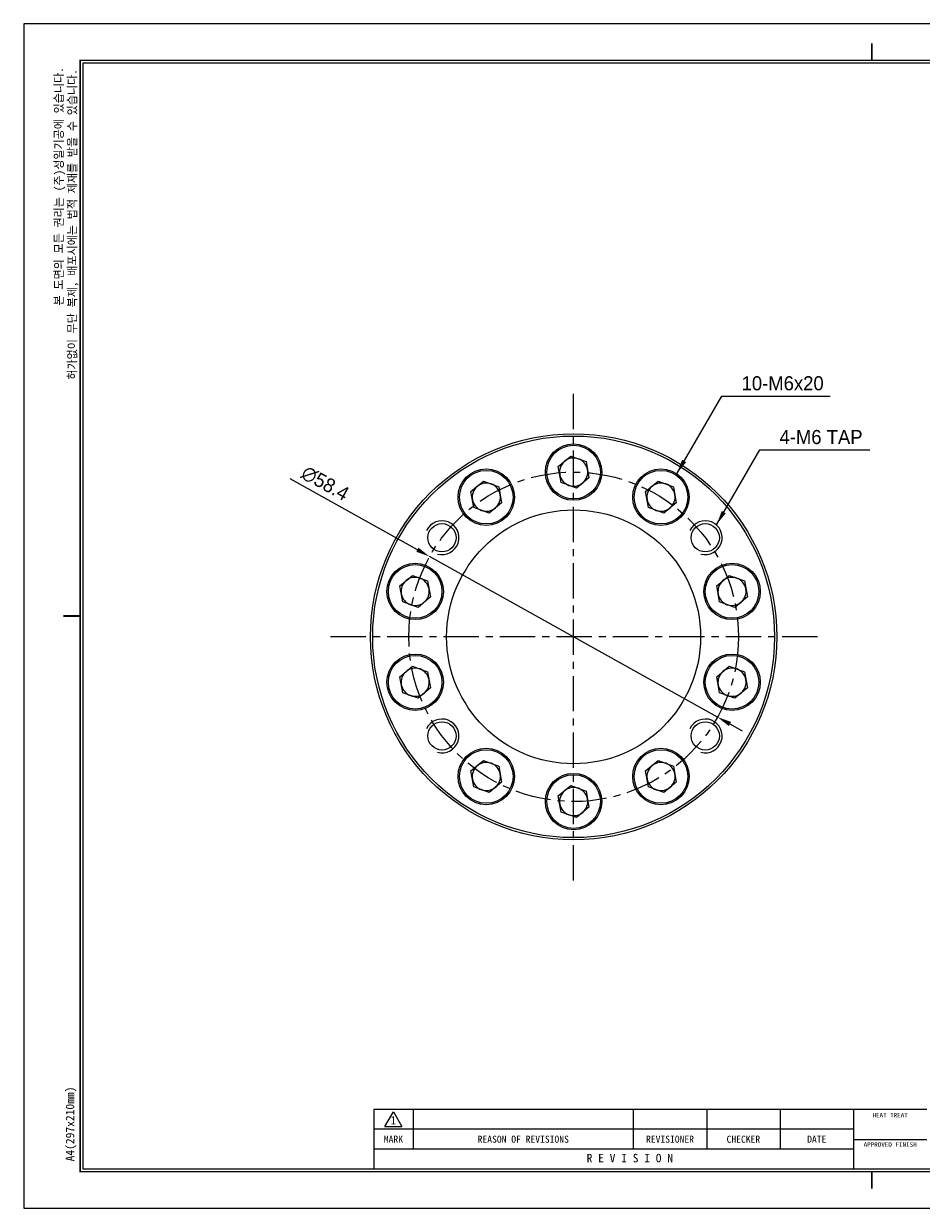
# Model space of a CAD drawing. Header units: millimetres. Extents: x -363 to 1072, y 1435 to 2763.
# Tile 9 of 15: x 193 to 352, y 2553 to 2763. Entities that reach past the tile are written whole.
import ezdxf
from ezdxf.enums import TextEntityAlignment as Align

# ---------------------------------------------------------------- set-up
doc = ezdxf.new("R2010")
doc.units = ezdxf.units.MM
doc.header["$LTSCALE"] = 5
doc.linetypes.add('CENTER', pattern=[2, 1.25, -0.25, 0.25, -0.25])
for name, color, linetype in [('D', 7, 'Continuous'), ('가는실선', 1, 'Continuous'), ('외형선', 3, 'Continuous'), ('중심선', 1, 'CENTER'), ('탭표시', 5, 'Continuous')]:
    doc.layers.add(name, color=color, linetype=linetype)
doc.styles.add('H', font='txt')
doc.styles.add('치수문자', font='gulim.ttc')
doc.dimstyles.new('1', dxfattribs={"dimtxt": 2.5, "dimasz": 2.5, "dimexe": 1, "dimexo": 1, "dimgap": 1, "dimtad": 1, "dimdec": 3, "dimdsep": 46, "dimtxsty": '치수문자', "dimcen": 2.5, "dimclrd": 5, "dimclre": 5, "dimazin": 2, "dimtfac": 1, "dimtdec": 3, "dimtmove": 0, "dimatfit": 3, "dimfxl": 1, "dimtzin": 0, "dimarcsym": 0})

# ---------------------------------------------------------------- blocks, each defined once
blk = doc.blocks.new('A4도각')
at = {"layer": 'D', "color": 1}
for p, q in [((64, 14.51), (65.5, 17.1)), ((65.5, 17.1), (67, 14.51)), ((64, 14.51), (67, 14.51))]:
    blk.add_line(p, q, dxfattribs=at)
at = {"layer": '가는실선'}
for p, q in [((69, 17.5), (69, 10.5)), ((108, 17.5), (108, 10.5)), ((121, 17.5), (121, 10.5)), ((134, 17.5), (134, 10.5)), ((147, 14), (62, 14)), ((147, 12.2), (160, 12.2))]:
    blk.add_line(p, q, dxfattribs=at)
at = {"layer": '외형선'}
for p, q in [((160, 17.5), (62, 17.5)), ((62, 17.5), (62, 7)), ((147, 17.5), (147, 7)), ((147, 10.5), (62, 10.5))]:
    blk.add_line(p, q, dxfattribs=at)
at = {"layer": '외형선', "color": 0}
blk.add_lwpolyline([(297, 210), (0, 210), (0, 0), (297, 0)], close=True, dxfattribs=at)
at = {"layer": '외형선', "const_width": 0.3}
for points in [[(150.25, 203.5), (150.25, 206.5)], [(10, 105), (7, 105)], [(150.25, 6.5), (150.25, 3.5)]]:
    blk.add_lwpolyline(points, dxfattribs=at)
at = {"layer": '외형선', "const_width": 0.25}
blk.add_lwpolyline([(290.5, 6.5), (290.5, 203.5), (10, 203.5), (10, 6.5)], close=True, dxfattribs=at)
at = {"layer": '외형선'}
blk.add_lwpolyline([(290, 7), (290, 203), (10.5, 203), (10.5, 7)], close=True, dxfattribs=at)
at = {"color": 3}
for s, height, p in [('HEAT TREAT', 0.8, (153.5, 16.5)), ('1', 1.5, (65.5, 15.61)), ('MARK', 1.25, (65.5, 12.25)), ('REASON OF REVISIONS', 1.25, (88.5, 12.25)), ('REVISIONER', 1.25, (114.5, 12.25)), ('CHECKER', 1.25, (127.5, 12.25)), ('DATE', 1.25, (140.5, 12.25)), ('APPROVED FINISH', 0.8, (153.5, 11.3)), ('R E V I S I O N', 1.5, (107.38, 8.9))]:
    blk.add_text(s, height=height, dxfattribs=at).set_placement(p, align=Align.MIDDLE_CENTER)
at = {"color": 3, "char_height": 1.5, "attachment_point": 5, "rotation": 90, "style": 'H'}
for s, insert in [('본 도면의 모든 권리는 (주)성일기공에 있습니다.', (6.42, 181.18)), ('허가없이 무단 복제, 배포시에는 법적 제재를 받을 수 있습니다.', (8.79, 174.43)), ('A4(297x210mm)', (8.4, 14.95))]:
    blk.add_mtext(s, dxfattribs=dict(at, insert=insert))
at = {"color": 3}
for tag, height, p in [('REASONOFREVISIONS', 1.25, (88.5, 15.75)), ('REVISIONER', 1.25, (114.5, 15.75)), ('CHECKER', 1.25, (127.5, 15.75)), ('REVISIONDATE', 1.25, (140.5, 15.75)), ('HEATTREAT', 0.8, (153.5, 14)), ('SCALE', 1.5, (257.25, 10.25)), ('DATE', 1.5, (281.75, 10.25)), ('APRROVEDFINISH', 0.8, (153.5, 8.8))]:
    blk.add_attdef(tag, text='', height=height, dxfattribs=at).set_placement(p, align=Align.MIDDLE_CENTER)
for tag, p in [('필렛', (179.25, 10.9)), ('모따기', (179.25, 8.3))]:
    blk.add_attdef(tag, text='', height=1.15, dxfattribs=at).set_placement(p, align=Align.MIDDLE_LEFT)
at = {"layer": '외형선'}
for tag, height, p in [('APPROVED', 1.5, (219.75, 30.83)), ('도면타이틀', 5, (265.5, 26.5)), ('CHECKED', 1.5, (219.75, 26.5)), ('DRAWED', 1.5, (219.75, 22.17)), ('도면번호', 2.5, (270.25, 16.75)), ('도면SIZE', 2, (237.76, 11.44))]:
    blk.add_attdef(tag, text='', height=height, dxfattribs=at).set_placement(p, align=Align.MIDDLE_CENTER)
blk = doc.blocks.new('*D51')
at = {"layer": 'Defpoints', "color": 0}
for p in [(264.73, 2668.69), (315.73, 2640.24)]:
    blk.add_point(p, dxfattribs=at)
at = {"layer": '외형선', "color": 5, "lineweight": -2}
for p, q in [((262.55, 2669.91), (240.04, 2682.47)), ((315.73, 2640.24), (264.73, 2668.69)), ((317.92, 2639.02), (320.1, 2637.8))]:
    blk.add_line(p, q, dxfattribs=at)
at = {"layer": '외형선', "color": 5}
for points in [[(262.35, 2669.55), (262.75, 2670.27), (264.73, 2668.69)], [(318.12, 2639.38), (317.71, 2638.65), (315.73, 2640.24)]]:
    blk.add_solid(points, dxfattribs=at)
at = {"layer": '외형선', "color": 0, "insert": (246.21, 2681.66), "char_height": 2.5, "attachment_point": 5, "rotation": 330.8386, "style": '치수문자'}
blk.add_mtext('∅58.4', dxfattribs=at)

msp = doc.modelspace()

# ---------------------------------------------------------------- linework, layer by layer
at = {"color": 7, "linetype": 'Continuous', "lineweight": 15}
for p, q in [((287.5208, 2684.6511), (289.732, 2686.507)), ((289.732, 2686.507), (292.4447, 2685.5199)), ((288.0224, 2681.8083), (287.5208, 2684.6511)), ((292.4447, 2685.5199), (292.9463, 2682.6771)), ((272.0471, 2680.2142), (274.2583, 2682.07)), ((274.2583, 2682.07), (276.9711, 2681.0829)), ((290.7351, 2680.8213), (288.0224, 2681.8083)), ((292.9463, 2682.6771), (290.7351, 2680.8213)), ((302.9944, 2680.2142), (305.2056, 2682.07)), ((305.2056, 2682.07), (307.9184, 2681.0829)), ((272.5487, 2677.3713), (272.0471, 2680.2142)), ((276.9711, 2681.0829), (277.4727, 2678.2401)), ((303.496, 2677.3713), (302.9944, 2680.2142)), ((307.9184, 2681.0829), (308.42, 2678.2401)), ((277.4727, 2678.2401), (275.2615, 2676.3843)), ((308.42, 2678.2401), (306.2088, 2676.3843)), ((275.2615, 2676.3843), (272.5487, 2677.3713)), ((306.2088, 2676.3843), (303.496, 2677.3713)), ((259.4519, 2663.4998), (261.6631, 2665.3556)), ((261.6631, 2665.3556), (264.3759, 2664.3685)), ((315.5896, 2663.4998), (317.8008, 2665.3556)), ((317.8008, 2665.3556), (320.5136, 2664.3685)), ((259.9535, 2660.6569), (259.4519, 2663.4998)), ((264.3759, 2664.3685), (264.8775, 2661.5257)), ((316.0912, 2660.6569), (315.5896, 2663.4998)), ((320.5136, 2664.3685), (321.0152, 2661.5257)), ((264.8775, 2661.5257), (262.6663, 2659.6699)), ((321.0152, 2661.5257), (318.804, 2659.6699)), ((262.6663, 2659.6699), (259.9535, 2660.6569)), ((318.804, 2659.6699), (316.0912, 2660.6569)), ((259.4519, 2647.4025), (261.6631, 2649.2583)), ((261.6631, 2649.2583), (264.3759, 2648.2713)), ((264.3759, 2648.2713), (264.8775, 2645.4285)), ((315.5896, 2647.4025), (317.8008, 2649.2583)), ((317.8008, 2649.2583), (320.5136, 2648.2713)), ((320.5136, 2648.2713), (321.0152, 2645.4285)), ((259.9535, 2644.5597), (259.4519, 2647.4025)), ((316.0912, 2644.5597), (315.5896, 2647.4025)), ((262.6663, 2643.5727), (259.9535, 2644.5597)), ((264.8775, 2645.4285), (262.6663, 2643.5727)), ((318.804, 2643.5727), (316.0912, 2644.5597)), ((321.0152, 2645.4285), (318.804, 2643.5727)), ((272.0471, 2630.6881), (274.2583, 2632.544)), ((274.2583, 2632.544), (276.9711, 2631.5569)), ((276.9711, 2631.5569), (277.4727, 2628.7141)), ((302.9944, 2630.6881), (305.2056, 2632.544)), ((305.2056, 2632.544), (307.9184, 2631.5569)), ((307.9184, 2631.5569), (308.42, 2628.7141)), ((272.5487, 2627.8453), (272.0471, 2630.6881)), ((303.496, 2627.8453), (302.9944, 2630.6881)), ((275.2615, 2626.8583), (272.5487, 2627.8453)), ((277.4727, 2628.7141), (275.2615, 2626.8583)), ((287.5208, 2626.2511), (289.732, 2628.107)), ((289.732, 2628.107), (292.4447, 2627.1199)), ((292.4447, 2627.1199), (292.9463, 2624.2771)), ((306.2088, 2626.8583), (303.496, 2627.8453)), ((308.42, 2628.7141), (306.2088, 2626.8583)), ((288.0224, 2623.4083), (287.5208, 2626.2511)), ((290.7351, 2622.4213), (288.0224, 2623.4083)), ((292.9463, 2624.2771), (290.7351, 2622.4213))]:
    msp.add_line(p, q, dxfattribs=at)
for centre, radius in [((290.2335, 2654.4641), 36), ((290.2335, 2654.4641), 35.6), ((290.2335, 2683.6641), 5), ((290.2335, 2683.6641), 4.75), ((274.7599, 2679.2271), 5), ((274.7599, 2679.2271), 4.75), ((305.7072, 2679.2271), 5), ((305.7072, 2679.2271), 4.75), ((290.2335, 2654.4641), 22.5), ((266.9134, 2672.0371), 2.5), ((313.5537, 2672.0371), 2.5), ((262.1647, 2662.5127), 5), ((262.1647, 2662.5127), 4.75), ((318.3024, 2662.5127), 5), ((318.3024, 2662.5127), 4.75), ((262.1647, 2646.4155), 5), ((262.1647, 2646.4155), 4.75), ((318.3024, 2646.4155), 5), ((318.3024, 2646.4155), 4.75), ((266.9134, 2636.8911), 2.5), ((313.5537, 2636.8911), 2.5), ((274.7599, 2629.7011), 5), ((274.7599, 2629.7011), 4.75), ((305.7072, 2629.7011), 5), ((305.7072, 2629.7011), 4.75), ((290.2335, 2625.2641), 5), ((290.2335, 2625.2641), 4.75)]:
    msp.add_circle(centre, radius, dxfattribs=at)
for centre, start, end in [((290.2335, 2683.6641), 70.006297, 130.006297), ((290.2335, 2683.6641), 10.006297, 70.006297), ((290.2335, 2683.6641), 130.006297, 190.006297), ((290.2335, 2683.6641), 310.006297, 10.006297), ((274.7599, 2679.2271), 70.006297, 130.006297), ((290.2335, 2683.6641), 190.006297, 250.006297), ((290.2335, 2683.6641), 250.006297, 310.006297), ((305.7072, 2679.2271), 70.006297, 130.006297), ((274.7599, 2679.2271), 130.006297, 190.006297), ((274.7599, 2679.2271), 10.006297, 70.006297), ((274.7599, 2679.2271), 310.006297, 10.006297), ((305.7072, 2679.2271), 130.006297, 190.006297), ((305.7072, 2679.2271), 10.006297, 70.006297), ((305.7072, 2679.2271), 310.006297, 10.006297), ((274.7599, 2679.2271), 190.006297, 250.006297), ((305.7072, 2679.2271), 190.006297, 250.006297), ((274.7599, 2679.2271), 250.006297, 310.006297), ((305.7072, 2679.2271), 250.006297, 310.006297), ((262.1647, 2662.5127), 70.006297, 130.006297), ((318.3024, 2662.5127), 70.006297, 130.006297), ((262.1647, 2662.5127), 130.006297, 190.006297), ((262.1647, 2662.5127), 10.006297, 70.006297), ((262.1647, 2662.5127), 310.006297, 10.006297), ((318.3024, 2662.5127), 130.006297, 190.006297), ((318.3024, 2662.5127), 10.006297, 70.006297), ((318.3024, 2662.5127), 310.006297, 10.006297), ((262.1647, 2662.5127), 190.006297, 250.006297), ((318.3024, 2662.5127), 190.006297, 250.006297), ((262.1647, 2662.5127), 250.006297, 310.006297), ((318.3024, 2662.5127), 250.006297, 310.006297), ((262.1647, 2646.4155), 130.006297, 190.006297), ((262.1647, 2646.4155), 70.006297, 130.006297), ((262.1647, 2646.4155), 10.006297, 70.006297), ((318.3024, 2646.4155), 130.006297, 190.006297), ((318.3024, 2646.4155), 70.006297, 130.006297), ((318.3024, 2646.4155), 10.006297, 70.006297), ((262.1647, 2646.4155), 310.006297, 10.006297), ((318.3024, 2646.4155), 310.006297, 10.006297), ((262.1647, 2646.4155), 190.006297, 250.006297), ((262.1647, 2646.4155), 250.006297, 310.006297), ((318.3024, 2646.4155), 190.006297, 250.006297), ((318.3024, 2646.4155), 250.006297, 310.006297), ((274.7599, 2629.7011), 130.006297, 190.006297), ((274.7599, 2629.7011), 70.006297, 130.006297), ((274.7599, 2629.7011), 10.006297, 70.006297), ((305.7072, 2629.7011), 130.006297, 190.006297), ((305.7072, 2629.7011), 70.006297, 130.006297), ((305.7072, 2629.7011), 10.006297, 70.006297), ((274.7599, 2629.7011), 190.006297, 250.006297), ((274.7599, 2629.7011), 310.006297, 10.006297), ((305.7072, 2629.7011), 190.006297, 250.006297), ((305.7072, 2629.7011), 310.006297, 10.006297), ((274.7599, 2629.7011), 250.006297, 310.006297), ((290.2335, 2625.2641), 130.006297, 190.006297), ((290.2335, 2625.2641), 70.006297, 130.006297), ((290.2335, 2625.2641), 10.006297, 70.006297), ((305.7072, 2629.7011), 250.006297, 310.006297), ((290.2335, 2625.2641), 310.006297, 10.006297), ((290.2335, 2625.2641), 190.006297, 250.006297), ((290.2335, 2625.2641), 250.006297, 310.006297)]:
    msp.add_arc(centre, 2.5, start, end, dxfattribs=at)
at = {"layer": '중심선'}
for p, q in [((290.2335, 2611.2641), (290.2335, 2697.6641)), ((333.4335, 2654.4641), (247.0335, 2654.4641))]:
    msp.add_line(p, q, dxfattribs=at)
msp.add_circle((290.2335, 2654.4641), 29.2, dxfattribs=at)
at = {"layer": '탭표시'}
for centre in [(266.9134, 2672.0371), (313.5537, 2672.0371), (266.9134, 2636.8911), (313.5537, 2636.8911)]:
    msp.add_arc(centre, 3, 255, 155, dxfattribs=at)

# ---------------------------------------------------------------- block references
at = {"color": 0}
msp.add_blockref('A4도각', (192.8098, 2553.1571), dxfattribs=at)

# ---------------------------------------------------------------- texts
at = {"layer": '외형선', "color": 0, "char_height": 2.5, "attachment_point": 7, "style": '치수문자'}
for s, insert in [('10-M6x20', (319.9916, 2698.1291)), ('4-M6 TAP', (326.7059, 2688.6003))]:
    msp.add_mtext(s, dxfattribs=dict(at, insert=insert))

# ---------------------------------------------------------------- dimensions: what is measured, and where the dimension line sits
at = {"layer": '외형선', "color": 0}
dim = msp.add_diameter_dim_2p(p1=(315.7325, 2640.2358), p2=(264.7346, 2668.6925), dimstyle='1', dxfattribs=at)
dim.commit()
dim.dimension.update_dxf_attribs({"geometry": '*D51', "text_midpoint": (245.0897, 2679.6543), "dimtype": 163})

# ---------------------------------------------------------------- leaders
at = {"layer": '외형선', "annotation_type": 0, "has_hookline": 1, "hookline_direction": 0}
for points, text_width in [([(308.5552, 2683.4697), (316.4916, 2697.1291), (318.9916, 2697.1291)], 15.7057), ([(315.586, 2674.4109), (323.2059, 2687.6003), (325.7059, 2687.6003)], 15.9887)]:
    msp.add_leader(points, dimstyle='1', dxfattribs=dict(at, text_width=text_width))

doc.saveas('drawing.dxf')
